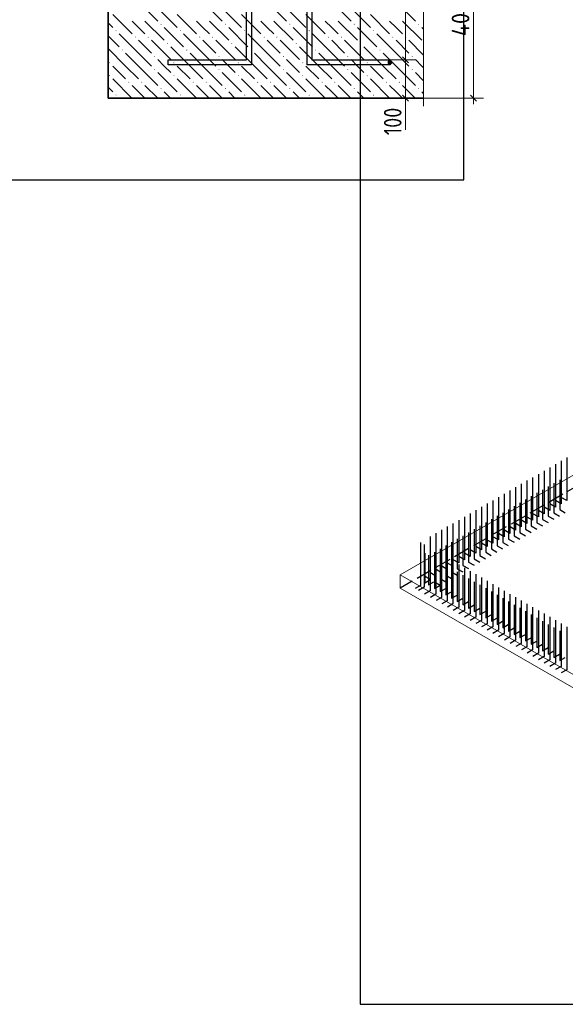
# Model space of a CAD drawing. Header units: millimetres. Extents: x 0 to 50400, y 0 to 35640.
# Tile 5 of 11: x 19918 to 28053, y 8942 to 23629. Entities that reach past the tile are written whole.
import ezdxf

# ---------------------------------------------------------------- set-up
doc = ezdxf.new("R2010")
doc.units = ezdxf.units.MM
doc.linetypes.add('______2', pattern=[324, 240, -84])
for name, color, linetype, lineweight in [('Standard', 7, 'Continuous', 25), ('Выпуски арматуры Г-обр.', 52, 'Continuous', 25), ('ЖБ Плита Фундамента верхний уровень', 7, 'Continuous', 35), ('Размерная выноска', 7, 'Continuous', 13), ('Размерная линия_ общее', 7, 'Continuous', 13)]:
    doc.layers.add(name, color=color, linetype=linetype, lineweight=lineweight)
doc.styles.add('ISOCPEUR', font='txt')

msp = doc.modelspace()

# ---------------------------------------------------------------- hatches: boundary and pattern name
at = {"layer": 'Выпуски арматуры Г-обр.', "linetype": 'Continuous', "lineweight": 25, "transparency": 33554687}
msp.add_hatch(color=7, dxfattribs=at).paths.add_polyline_path([(25474, 22992), (25471, 23006), (25463, 23018), (25451, 23025), (25438, 23028), (25424, 23025), (25412, 23018), (25404, 23006), (25402, 22992), (25404, 22978), (25412, 22967), (25424, 22959), (25438, 22956), (25451, 22959), (25463, 22967), (25471, 22978)])
at = {"layer": 'ЖБ Плита Фундамента верхний уровень', "linetype": 'Continuous', "lineweight": 18, "transparency": 33554687}
for points in [[(22018, 23561), (22026, 23568), (22034, 23561), (22026, 23553)], [(22978, 23561), (22986, 23568), (22994, 23561), (22986, 23553)], [(23938, 23561), (23946, 23568), (23954, 23561), (23946, 23553)], [(24898, 23561), (24906, 23568), (24914, 23561), (24906, 23553)], [(25858, 23561), (25866, 23568), (25874, 23561), (25866, 23553)], [(21346, 23465), (21354, 23472), (21362, 23465), (21354, 23457)], [(21634, 23369), (21642, 23376), (21650, 23369), (21642, 23361)], [(21826, 23369), (21834, 23376), (21842, 23369), (21834, 23361)], [(22306, 23465), (22314, 23472), (22322, 23465), (22314, 23457)], [(22594, 23369), (22602, 23376), (22610, 23369), (22602, 23361)], [(22786, 23369), (22794, 23376), (22802, 23369), (22794, 23361)], [(23266, 23465), (23274, 23472), (23282, 23465), (23274, 23457)], [(23554, 23369), (23562, 23376), (23570, 23369), (23562, 23361)], [(23746, 23369), (23754, 23376), (23762, 23369), (23754, 23361)], [(24226, 23465), (24234, 23472), (24242, 23465), (24234, 23457)], [(24514, 23369), (24522, 23376), (24530, 23369), (24522, 23361)], [(24706, 23369), (24714, 23376), (24722, 23369), (24714, 23361)], [(25186, 23465), (25194, 23472), (25202, 23465), (25194, 23457)], [(25474, 23369), (25482, 23376), (25490, 23369), (25482, 23361)], [(25666, 23369), (25674, 23376), (25682, 23369), (25674, 23361)], [(22114, 23273), (22122, 23280), (22130, 23273), (22122, 23265)], [(23074, 23273), (23082, 23280), (23090, 23273), (23082, 23265)], [(24034, 23273), (24042, 23280), (24050, 23273), (24042, 23265)], [(24994, 23273), (25002, 23280), (25010, 23273), (25002, 23265)], [(21442, 23177), (21450, 23184), (21458, 23177), (21450, 23169)], [(21922, 23081), (21930, 23088), (21938, 23081), (21930, 23073)], [(22402, 23177), (22410, 23184), (22418, 23177), (22410, 23169)], [(22882, 23081), (22890, 23088), (22898, 23081), (22890, 23073)], [(23362, 23177), (23370, 23184), (23378, 23177), (23370, 23169)], [(23842, 23081), (23850, 23088), (23858, 23081), (23850, 23073)], [(24322, 23177), (24330, 23184), (24338, 23177), (24330, 23169)], [(24802, 23081), (24810, 23088), (24818, 23081), (24810, 23073)], [(25282, 23177), (25290, 23184), (25298, 23177), (25290, 23169)], [(25762, 23081), (25770, 23088), (25778, 23081), (25770, 23073)], [(21250, 22985), (21258, 22992), (21266, 22985), (21258, 22977)], [(22210, 22985), (22218, 22992), (22226, 22985), (22218, 22977)], [(23170, 22985), (23178, 22992), (23186, 22985), (23178, 22977)], [(24130, 22985), (24138, 22992), (24146, 22985), (24138, 22977)], [(25090, 22985), (25098, 22992), (25106, 22985), (25098, 22977)], [(21250, 22793), (21258, 22800), (21266, 22793), (21258, 22785)], [(21922, 22889), (21930, 22896), (21938, 22889), (21930, 22881)], [(22210, 22793), (22218, 22800), (22226, 22793), (22218, 22785)], [(22882, 22889), (22890, 22896), (22898, 22889), (22890, 22881)], [(23170, 22793), (23178, 22800), (23186, 22793), (23178, 22785)], [(23842, 22889), (23850, 22896), (23858, 22889), (23850, 22881)], [(24130, 22793), (24138, 22800), (24146, 22793), (24138, 22785)], [(24802, 22889), (24810, 22896), (24818, 22889), (24810, 22881)], [(25090, 22793), (25098, 22800), (25106, 22793), (25098, 22785)], [(25762, 22889), (25770, 22896), (25778, 22889), (25770, 22881)], [(21538, 22697), (21546, 22704), (21554, 22697), (21546, 22689)], [(21730, 22697), (21738, 22704), (21746, 22697), (21738, 22689)], [(22498, 22697), (22506, 22704), (22514, 22697), (22506, 22689)], [(22690, 22697), (22698, 22704), (22706, 22697), (22698, 22689)], [(23458, 22697), (23466, 22704), (23474, 22697), (23466, 22689)], [(23650, 22697), (23658, 22704), (23666, 22697), (23658, 22689)], [(24418, 22697), (24426, 22704), (24434, 22697), (24426, 22689)], [(24610, 22697), (24618, 22704), (24626, 22697), (24618, 22689)], [(25378, 22697), (25386, 22704), (25394, 22697), (25386, 22689)], [(25570, 22697), (25578, 22704), (25586, 22697), (25578, 22689)], [(21346, 22505), (21354, 22512), (21362, 22505), (21354, 22497)], [(22018, 22601), (22026, 22608), (22034, 22601), (22026, 22593)], [(22306, 22505), (22314, 22512), (22322, 22505), (22314, 22497)], [(22978, 22601), (22986, 22608), (22994, 22601), (22986, 22593)], [(23266, 22505), (23274, 22512), (23282, 22505), (23274, 22497)], [(23938, 22601), (23946, 22608), (23954, 22601), (23946, 22593)], [(24226, 22505), (24234, 22512), (24242, 22505), (24234, 22497)], [(24898, 22601), (24906, 22608), (24914, 22601), (24906, 22593)], [(25186, 22505), (25194, 22512), (25202, 22505), (25194, 22497)], [(25858, 22601), (25866, 22608), (25874, 22601), (25866, 22593)]]:
    msp.add_hatch(color=7, dxfattribs=at).paths.add_polyline_path(points, flags=16)

# ---------------------------------------------------------------- linework, layer by layer
at = {"layer": 'Standard', "color": 254, "linetype": 'Continuous', "lineweight": 25, "true_color": 0xc4c4ff, "transparency": 33554687}
for points in [[(19779, 21238), (26541, 21238), (26541, 32236), (19779, 32236), (19779, 21238)], [(24993, 8942), (49273, 8942), (49273, 24195), (24993, 24195), (24993, 8942)]]:
    msp.add_lwpolyline(points, dxfattribs=at)
at = {"layer": 'Выпуски арматуры Г-обр.', "color": 7, "linetype": 'Continuous', "lineweight": 25, "transparency": 33554687}
for points in [[(23374, 30858), (23374, 22956), (22132, 22956), (22132, 23028), (23302, 23028), (23302, 30858), (23374, 30858)], [(24274, 28458), (24274, 23028), (25444, 23028), (25444, 22956), (24202, 22956), (24202, 28458), (24274, 28458)], [(27990, 17047), (27990, 16407), (27907, 16455)], [(28075, 17096), (28075, 16456), (27992, 16504)], [(27736, 16900), (27736, 16260), (27653, 16308)], [(27821, 16949), (27821, 16309), (27738, 16357)], [(27905, 16998), (27905, 16358), (27823, 16406)], [(27481, 16753), (27481, 16113), (27398, 16161)], [(27566, 16802), (27566, 16162), (27483, 16210)], [(27651, 16851), (27651, 16211), (27568, 16259)], [(27969, 16765), (27969, 16321), (28052, 16274)], [(27227, 16606), (27227, 15966), (27144, 16014)], [(27311, 16655), (27311, 16015), (27229, 16063)], [(27396, 16704), (27396, 16064), (27314, 16112)], [(27714, 16618), (27714, 16175), (27797, 16127)], [(27799, 16667), (27799, 16224), (27882, 16176)], [(27884, 16716), (27884, 16272), (27967, 16225)], [(26972, 16459), (26972, 15819), (26889, 15867)], [(27057, 16508), (27057, 15868), (26974, 15916)], [(27142, 16557), (27142, 15917), (27059, 15965)], [(27460, 16471), (27460, 16028), (27543, 15980)], [(27545, 16520), (27545, 16077), (27627, 16029)], [(27630, 16569), (27630, 16126), (27712, 16078)], [(26717, 16312), (26717, 15672), (26635, 15720)], [(26802, 16361), (26802, 15721), (26720, 15769)], [(26887, 16410), (26887, 15770), (26804, 15818)], [(27205, 16324), (27205, 15881), (27288, 15833)], [(27290, 16373), (27290, 15930), (27373, 15882)], [(27375, 16422), (27375, 15979), (27458, 15931)], [(26463, 16165), (26463, 15525), (26380, 15573)], [(26548, 16214), (26548, 15574), (26465, 15622)], [(26633, 16263), (26633, 15623), (26550, 15671)], [(26951, 16177), (26951, 15734), (27034, 15686)], [(27036, 16226), (27036, 15783), (27118, 15735)], [(27120, 16275), (27120, 15832), (27203, 15784)], [(26208, 16018), (26208, 15378), (26126, 15426)], [(26293, 16067), (26293, 15427), (26210, 15475)], [(26378, 16116), (26378, 15476), (26295, 15524)], [(26696, 16030), (26696, 15587), (26779, 15539)], [(26781, 16079), (26781, 15636), (26864, 15588)], [(26866, 16128), (26866, 15685), (26949, 15637)], [(26039, 15920), (26039, 15280), (25956, 15328)], [(26123, 15969), (26123, 15329), (26041, 15377)], [(26442, 15883), (26442, 15440), (26524, 15392)], [(26527, 15932), (26527, 15489), (26609, 15441)], [(26611, 15981), (26611, 15538), (26694, 15490)], [(25896, 15830), (25896, 15191), (25814, 15143)], [(25947, 15801), (25947, 15162), (25865, 15114)], [(26039, 15748), (26039, 15109), (25956, 15061)], [(26187, 15736), (26187, 15293), (26270, 15245)], [(26272, 15785), (26272, 15342), (26355, 15294)], [(26357, 15834), (26357, 15391), (26440, 15343)], [(25960, 15671), (25960, 15228), (26043, 15276)], [(26011, 15642), (26011, 15198), (26094, 15246)], [(26123, 15699), (26123, 15060), (26041, 15012)], [(26102, 15687), (26102, 15244), (26185, 15196)], [(26102, 15589), (26102, 15146), (26185, 15193)], [(26208, 15650), (26208, 15011), (26126, 14963)], [(26293, 15601), (26293, 14962), (26210, 14914)], [(26187, 15540), (26187, 15097), (26270, 15145)], [(26272, 15491), (26272, 15048), (26355, 15096)], [(26378, 15552), (26378, 14913), (26295, 14865)], [(26357, 15442), (26357, 14999), (26440, 15047)], [(26463, 15503), (26463, 14864), (26380, 14816)], [(26548, 15454), (26548, 14815), (26465, 14767)], [(26442, 15393), (26442, 14950), (26524, 14998)], [(26527, 15344), (26527, 14901), (26609, 14949)], [(26633, 15405), (26633, 14766), (26550, 14718)], [(26611, 15295), (26611, 14852), (26694, 14900)], [(26717, 15356), (26717, 14717), (26635, 14669)], [(26802, 15307), (26802, 14668), (26720, 14620)], [(26696, 15246), (26696, 14803), (26779, 14851)], [(26781, 15197), (26781, 14754), (26864, 14802)], [(26887, 15258), (26887, 14619), (26804, 14571)], [(26866, 15148), (26866, 14705), (26949, 14753)], [(26972, 15209), (26972, 14570), (26889, 14522)], [(27057, 15160), (27057, 14521), (26974, 14473)], [(26951, 15099), (26951, 14656), (27034, 14704)], [(27036, 15050), (27036, 14607), (27118, 14655)], [(27142, 15111), (27142, 14472), (27059, 14424)], [(27120, 15001), (27120, 14558), (27203, 14606)], [(27227, 15062), (27227, 14423), (27144, 14375)], [(27311, 15013), (27311, 14374), (27229, 14326)], [(27205, 14952), (27205, 14509), (27288, 14557)], [(27290, 14903), (27290, 14460), (27373, 14508)], [(27396, 14964), (27396, 14325), (27314, 14277)], [(27375, 14854), (27375, 14411), (27458, 14459)], [(27481, 14915), (27481, 14276), (27398, 14228)], [(27566, 14866), (27566, 14227), (27483, 14179)], [(27460, 14805), (27460, 14362), (27543, 14410)], [(27545, 14756), (27545, 14313), (27627, 14361)], [(27651, 14818), (27651, 14178), (27568, 14130)], [(27630, 14707), (27630, 14264), (27712, 14312)], [(27736, 14769), (27736, 14129), (27653, 14081)], [(27821, 14720), (27821, 14080), (27738, 14032)], [(27714, 14658), (27714, 14215), (27797, 14263)], [(27799, 14609), (27799, 14166), (27882, 14214)], [(27905, 14671), (27905, 14031), (27823, 13983)], [(27884, 14560), (27884, 14117), (27967, 14165)], [(27990, 14622), (27990, 13982), (27907, 13934)], [(28075, 14573), (28075, 13933), (27992, 13885)], [(27969, 14511), (27969, 14068), (28052, 14116)]]:
    msp.add_lwpolyline(points, dxfattribs=at)
at = {"layer": 'ЖБ Плита Фундамента верхний уровень', "color": 7, "linetype": 'Continuous', "lineweight": 35, "transparency": 33554687}
for p, q in [((21238, 24858), (21238, 22458)), ((21238, 22458), (25941, 22458))]:
    msp.add_line(p, q, dxfattribs=at)
at = {"layer": 'ЖБ Плита Фундамента верхний уровень', "color": 252, "linetype": 'Continuous', "lineweight": 18, "true_color": 0x8f8f8f, "transparency": 33554687}
for p, q in [((21690, 23897), (21978, 23609)), ((21978, 23801), (22266, 23513)), ((22650, 23897), (22938, 23609)), ((22938, 23801), (23226, 23513)), ((23610, 23897), (23898, 23609)), ((23898, 23801), (24186, 23513)), ((24570, 23897), (24858, 23609)), ((24858, 23801), (25146, 23513)), ((25530, 23897), (25818, 23609)), ((21306, 23705), (21594, 23417)), ((22266, 23705), (22554, 23417)), ((23226, 23705), (23514, 23417)), ((24186, 23705), (24474, 23417)), ((25146, 23705), (25434, 23417)), ((21238, 23581), (21306, 23513)), ((21690, 23513), (21594, 23609)), ((21786, 23417), (21690, 23513)), ((21786, 23609), (22074, 23321)), ((22074, 23513), (22362, 23225)), ((22650, 23513), (22554, 23609)), ((22746, 23417), (22650, 23513)), ((22746, 23609), (23034, 23321)), ((23034, 23513), (23322, 23225)), ((23610, 23513), (23514, 23609)), ((23706, 23417), (23610, 23513)), ((23706, 23609), (23994, 23321)), ((23994, 23513), (24282, 23225)), ((24570, 23513), (24474, 23609)), ((24666, 23417), (24570, 23513)), ((24666, 23609), (24954, 23321)), ((24954, 23513), (25242, 23225)), ((25530, 23513), (25434, 23609)), ((25626, 23417), (25530, 23513)), ((25626, 23609), (25914, 23321)), ((25914, 23513), (25941, 23485)), ((21238, 23389), (21402, 23225)), ((21690, 23129), (21402, 23417)), ((22650, 23129), (22362, 23417)), ((23610, 23129), (23322, 23417)), ((24570, 23129), (24282, 23417)), ((25530, 23129), (25242, 23417)), ((21690, 23321), (21882, 23129)), ((21882, 23321), (22170, 23033)), ((22458, 22937), (22170, 23225)), ((22650, 23321), (22842, 23129)), ((22842, 23321), (23130, 23033)), ((23418, 22937), (23130, 23225)), ((23610, 23321), (23802, 23129)), ((23802, 23321), (24090, 23033)), ((24378, 22937), (24090, 23225)), ((24570, 23321), (24762, 23129)), ((24762, 23321), (25050, 23033)), ((25338, 22937), (25050, 23225)), ((25530, 23321), (25722, 23129)), ((25722, 23321), (25941, 23101)), ((21498, 22937), (21238, 23197)), ((21498, 23129), (21690, 22937)), ((21690, 23129), (21882, 22937)), ((22458, 23129), (22650, 22937)), ((22650, 23129), (22842, 22937)), ((23418, 23129), (23610, 22937)), ((23610, 23129), (23802, 22937)), ((24378, 23129), (24570, 22937)), ((24570, 23129), (24762, 22937)), ((25338, 23129), (25530, 22937)), ((25530, 23129), (25722, 22937)), ((21306, 22937), (21498, 22745)), ((21498, 22937), (21690, 22745)), ((21690, 22937), (21978, 22649)), ((22074, 22937), (21978, 23033)), ((22170, 22841), (22074, 22937)), ((22266, 22937), (22458, 22745)), ((22458, 22937), (22650, 22745)), ((22650, 22937), (22938, 22649)), ((23034, 22937), (22938, 23033)), ((23130, 22841), (23034, 22937)), ((23226, 22937), (23418, 22745)), ((23418, 22937), (23610, 22745)), ((23610, 22937), (23898, 22649)), ((23994, 22937), (23898, 23033)), ((24090, 22841), (23994, 22937)), ((24186, 22937), (24378, 22745)), ((24378, 22937), (24570, 22745)), ((24570, 22937), (24858, 22649)), ((24954, 22937), (24858, 23033)), ((25050, 22841), (24954, 22937)), ((25146, 22937), (25338, 22745)), ((25338, 22937), (25530, 22745)), ((25530, 22937), (25818, 22649)), ((25914, 22937), (25818, 23033)), ((25941, 22909), (25914, 22937)), ((21978, 22841), (22266, 22553)), ((22938, 22841), (23226, 22553)), ((23898, 22841), (24186, 22553)), ((24858, 22841), (25146, 22553)), ((25818, 22841), (25941, 22717)), ((21238, 22621), (21306, 22553)), ((21306, 22745), (21592, 22458)), ((21690, 22553), (21594, 22649)), ((21786, 22649), (21976, 22458)), ((22266, 22745), (22552, 22458)), ((22650, 22553), (22554, 22649)), ((22746, 22649), (22936, 22458)), ((23226, 22745), (23512, 22458)), ((23610, 22553), (23514, 22649)), ((23706, 22649), (23896, 22458)), ((24186, 22745), (24472, 22458)), ((24570, 22553), (24474, 22649)), ((24666, 22649), (24856, 22458)), ((25146, 22745), (25432, 22458)), ((25530, 22553), (25434, 22649)), ((25626, 22649), (25816, 22458)), ((21784, 22458), (21690, 22553)), ((22074, 22553), (22168, 22458)), ((22744, 22458), (22650, 22553)), ((23034, 22553), (23128, 22458)), ((23704, 22458), (23610, 22553)), ((23994, 22553), (24088, 22458)), ((24664, 22458), (24570, 22553)), ((24954, 22553), (25048, 22458)), ((25624, 22458), (25530, 22553)), ((25914, 22553), (25941, 22525))]:
    msp.add_line(p, q, dxfattribs=at)
at = {"layer": 'ЖБ Плита Фундамента верхний уровень', "color": 7, "linetype": 'Continuous', "lineweight": 18, "transparency": 33554687}
for p, q in [((25593, 15347), (38957, 23063)), ((25593, 15151), (25593, 15347)), ((31024, 12212), (25593, 15347)), ((25593, 15151), (30854, 12114))]:
    msp.add_line(p, q, dxfattribs=at)
at = {"layer": 'ЖБ Плита Фундамента верхний уровень', "color": 253, "linetype": '______2', "lineweight": -3, "true_color": 0xababab, "transparency": 33554687}
msp.add_line((38957, 22867), (25593, 15151), dxfattribs=at)
at = {"layer": 'Размерная выноска', "color": 7, "linetype": 'Continuous', "lineweight": 13, "transparency": 33554687}
msp.add_line((25941, 24978), (25941, 22338), dxfattribs=at)
at = {"layer": 'Размерная линия_ общее', "color": 7, "linetype": 'Continuous', "lineweight": 13, "transparency": 33554687}
for p, q in [((25672, 23028), (25672, 24858)), ((25672, 23028), (25522, 23028)), ((25672, 23028), (25822, 23028)), ((25672, 22458), (25672, 23028)), ((25672, 22458), (25522, 22458)), ((25672, 22458), (25672, 21984)), ((25672, 22458), (25822, 22458)), ((25672, 22458), (25672, 22368)), ((26683, 22458), (25921, 22458)), ((26683, 22458), (26533, 22458)), ((26683, 22458), (26833, 22458)), ((26683, 22458), (26683, 22368))]:
    msp.add_line(p, q, dxfattribs=at)
at = {"layer": 'Размерная линия_ общее', "color": 7, "linetype": 'Continuous', "lineweight": 25, "transparency": 33554687}
for p, q in [((25717, 22983), (25627, 23073)), ((25717, 22413), (25627, 22503)), ((26728, 22413), (26638, 22503))]:
    msp.add_line(p, q, dxfattribs=at)
at = {"layer": 'Размерная линия_ общее', "color": 7, "linetype": 'Continuous', "lineweight": 13, "transparency": 33554687}
for points in [[(26683, 22458), (26683, 23273), (26683, 23273), (26683, 24858)], [(25672, 23028), (25652, 23028), (25652, 23028), (25327, 23028)], [(25672, 22458), (25652, 22458), (25652, 22458), (25374, 22458)]]:
    msp.add_lwpolyline(points, dxfattribs=at)

# ---------------------------------------------------------------- texts
at = {"layer": 'Размерная линия_ общее', "color": 7, "linetype": 'Continuous', "lineweight": 25, "transparency": 33554687, "char_height": 264, "attachment_point": 7, "rotation": 90, "style": 'ISOCPEUR'}
for s, insert, width in [('\\W0.92;400', (26623, 23381), 701.33), ('\\W0.83;100', (25612, 21906), 610.29)]:
    msp.add_mtext(s, dxfattribs=dict(at, insert=insert, width=width))

doc.saveas('drawing.dxf')
